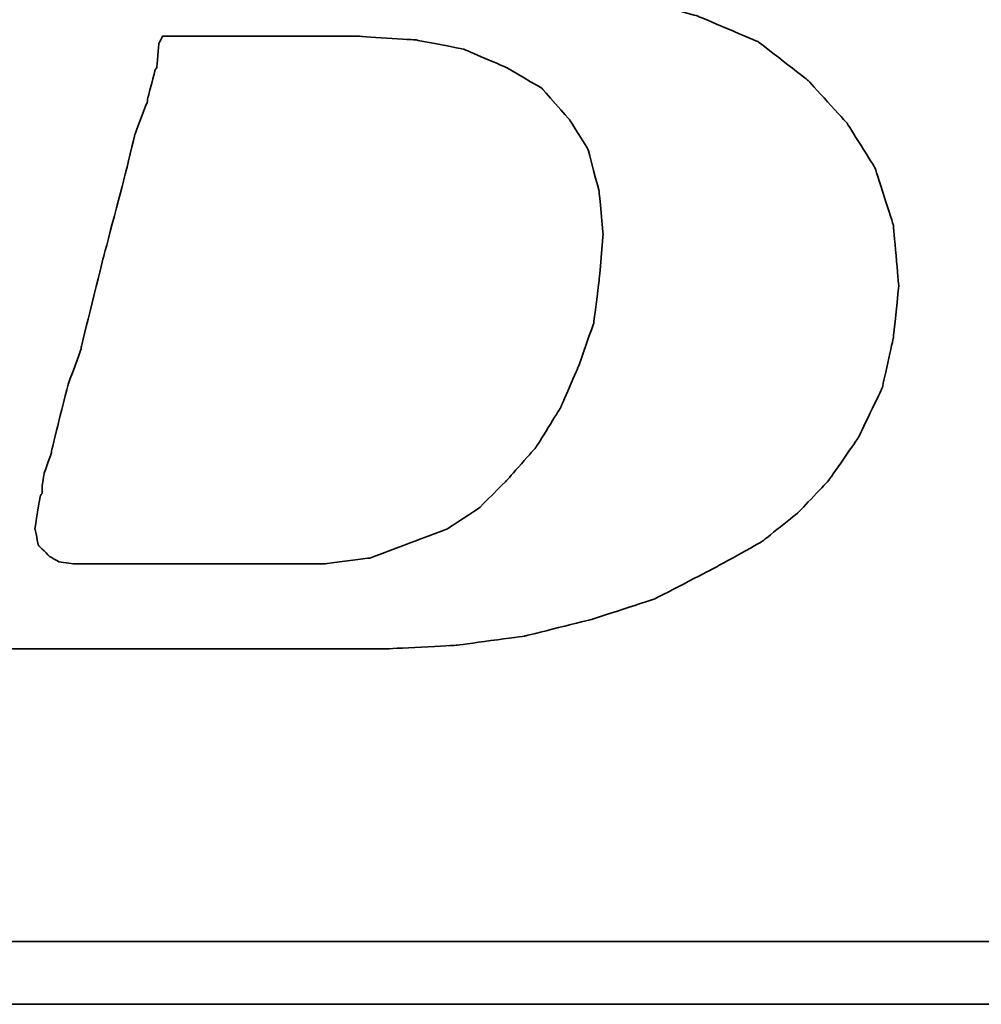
# Model space of a CAD drawing. Header units: millimetres. Extents: x 212 to 535, y -129 to -33.
# Tile 28 of 53: x 453.05 to 454.61, y -97.29 to -95.7. Entities that reach past the tile are written whole.
import ezdxf

# ---------------------------------------------------------------- set-up
doc = ezdxf.new("R2010")
doc.units = ezdxf.units.MM
doc.header["$LTSCALE"] = 0.1
doc.layers.add('DIM', color=4, linetype='CONTINUOUS')
doc.layers.add('layer 1', color=7, linetype='CONTINUOUS')

# ---------------------------------------------------------------- blocks, each defined once
blk = doc.blocks.new('TBI MOTION logo(完整正式版)')
at = {"layer": 'layer 1', "color": 22, "lineweight": 35}
for points, knots in [([(-64.65375, -6.86375), (-64.65375, -6.86375), (-64.84375, -7.29625), (-64.84375, -7.29625), (-64.84375, -7.29625), (-64.84375, -7.29625), (-64.86875, -7.34375), (-64.86875, -7.34375), (-64.86875, -7.34375), (-64.86875, -7.34375), (-64.86875, -7.36875), (-64.86875, -7.36875), (-64.86875, -7.36875), (-64.86875, -7.36875), (-65.15375, -7.65375), (-65.15375, -7.65375), (-65.15375, -7.65375), (-65.15375, -7.65375), (-65.17875, -7.65375), (-65.17875, -7.65375), (-65.17875, -7.65375), (-65.17875, -7.65375), (-65.20375, -7.67875), (-65.20375, -7.67875), (-65.20375, -7.67875), (-65.20375, -7.67875), (-65.58875, -7.87125), (-65.58875, -7.87125), (-65.58875, -7.87125), (-65.58875, -7.87125), (-65.63375, -7.87125), (-65.63375, -7.87125), (-65.63375, -7.87125), (-65.63375, -7.87125), (-65.65875, -7.89375), (-65.65875, -7.89375), (-65.65875, -7.89375), (-65.65875, -7.89375), (-66.09375, -7.94375), (-66.09375, -7.94375), (-66.09375, -7.94375), (-66.09375, -7.94375), (-66.11375, -7.94375), (-66.11375, -7.94375), (-66.11375, -7.94375), (-66.11375, -7.94375), (-66.16375, -7.94375), (-66.16375, -7.94375), (-66.16375, -7.94375), (-66.16375, -7.94375), (-66.30875, -7.94375), (-66.30875, -7.94375), (-66.30875, -7.94375), (-66.30875, -7.94375), (-66.69375, -7.94375), (-66.69375, -7.94375), (-66.69375, -7.94375), (-66.69375, -7.94375), (-67.07375, -7.94375), (-67.07375, -7.94375), (-67.07375, -7.94375), (-67.07375, -7.94375), (-67.12375, -7.94375), (-67.12375, -7.94375), (-67.12375, -7.94375), (-67.12375, -7.94375), (-67.12375, -7.96625), (-67.12375, -7.96625), (-67.12375, -7.96625), (-67.12375, -7.96625), (-67.14875, -7.99125), (-67.14875, -7.99125), (-67.14875, -7.99125), (-67.14875, -7.99125), (-67.24375, -8.34875), (-67.24375, -8.34875), (-67.24375, -8.34875), (-67.24375, -8.34875), (-67.31375, -8.68625), (-67.31375, -8.68625), (-67.31375, -8.68625), (-67.31375, -8.68625), (-67.26875, -8.68625), (-67.26875, -8.68625), (-67.26875, -8.68625), (-67.26875, -8.68625), (-67.07375, -8.68625), (-67.07375, -8.68625), (-67.07375, -8.68625), (-67.07375, -8.68625), (-66.54875, -8.68625), (-66.54875, -8.68625), (-66.54875, -8.68625), (-66.54875, -8.68625), (-65.82625, -8.68625), (-65.82625, -8.68625), (-65.82625, -8.68625), (-65.82625, -8.68625), (-65.01375, -8.68625), (-65.01375, -8.68625), (-65.01375, -8.68625), (-65.01375, -8.68625), (-64.05375, -8.68625), (-64.05375, -8.68625), (-64.05375, -8.68625), (-64.05375, -8.68625), (-62.08375, -8.68625), (-62.08375, -8.68625), (-62.08375, -8.68625), (-62.08375, -8.68625), (-60.06875, -8.68625), (-60.06875, -8.68625), (-60.06875, -8.68625), (-60.06875, -8.68625), (-59.10875, -8.68625), (-59.10875, -8.68625), (-59.10875, -8.68625), (-59.10875, -8.68625), (-58.29375, -8.68625), (-58.29375, -8.68625), (-58.29375, -8.68625), (-58.29375, -8.68625), (-57.57375, -8.68625), (-57.57375, -8.68625), (-57.57375, -8.68625), (-57.57375, -8.68625), (-57.04875, -8.68625), (-57.04875, -8.68625), (-57.04875, -8.68625), (-57.04875, -8.68625), (-56.85375, -8.68625), (-56.85375, -8.68625), (-56.85375, -8.68625), (-56.85375, -8.68625), (-56.70875, -8.68625), (-56.70875, -8.68625), (-56.70875, -8.68625), (-56.70875, -8.68625), (-56.61375, -8.68625), (-56.61375, -8.68625), (-56.61375, -8.68625), (-56.61375, -8.68625), (-56.56875, -8.68625), (-56.56875, -8.68625), (-56.56875, -8.68625), (-56.56875, -8.68625), (-55.65375, -8.63875), (-55.65375, -8.63875), (-55.65375, -8.63875), (-55.65375, -8.63875), (-54.76875, -8.51875), (-54.76875, -8.51875), (-54.76875, -8.51875), (-54.76875, -8.51875), (-53.90375, -8.30375), (-53.90375, -8.30375), (-53.90375, -8.30375), (-53.90375, -8.30375), (-53.08875, -8.03875), (-53.08875, -8.03875), (-53.08875, -8.03875), (-53.08875, -8.03875), (-52.34375, -7.65375), (-52.34375, -7.65375), (-52.34375, -7.65375), (-52.34375, -7.65375), (-51.69875, -7.29625), (-51.69875, -7.29625), (-51.69875, -7.29625), (-51.69875, -7.29625), (-51.21875, -6.91125), (-51.21875, -6.91125), (-51.21875, -6.91125), (-51.21875, -6.91125), (-50.83375, -6.50375), (-50.83375, -6.50375), (-50.83375, -6.50375), (-50.83375, -6.50375), (-50.44875, -5.94875), (-50.44875, -5.94875), (-50.44875, -5.94875), (-50.44875, -5.94875), (-50.13875, -5.30375), (-50.13875, -5.30375), (-50.13875, -5.30375), (-50.13875, -5.30375), (-49.99375, -4.65375), (-49.99375, -4.65375), (-49.99375, -4.65375), (-49.99375, -4.65375), (-49.92375, -3.98375), (-49.92375, -3.98375), (-49.92375, -3.98375), (-49.92375, -3.98375), (-49.99375, -3.19374), (-49.99375, -3.19374), (-49.99375, -3.19374), (-49.99375, -3.19374), (-50.23374, -2.44874), (-50.23374, -2.44874), (-50.23374, -2.44874), (-50.23374, -2.44874), (-50.59375, -1.87374), (-50.59375, -1.87374), (-50.59375, -1.87374), (-50.59375, -1.87374), (-51.09875, -1.31874), (-51.09875, -1.31874), (-51.09875, -1.31874), (-51.09875, -1.31874), (-51.74375, -0.81875), (-51.74375, -0.81875), (-51.74375, -0.81875), (-51.74375, -0.81875), (-52.53875, -0.48125), (-52.53875, -0.48125), (-52.53875, -0.48125), (-52.53875, -0.48125), (-53.47375, -0.21875), (-53.47375, -0.21875), (-53.47375, -0.21875), (-53.47375, -0.21875), (-54.52875, -0.04874), (-54.52875, -0.04874), (-54.52875, -0.04874), (-54.52875, -0.04874), (-55.65375, 0.12125), (-55.65375, 0.12125), (-55.65375, 0.12125), (-55.65375, 0.12125), (-54.50375, 0.28624), (-54.50375, 0.28624), (-54.50375, 0.28624), (-54.50375, 0.28624), (-53.83375, 0.38124), (-53.83375, 0.38124), (-53.83375, 0.38124), (-53.83375, 0.38124), (-53.18375, 0.50125), (-53.18375, 0.50125), (-53.18375, 0.50125), (-53.18375, 0.50125), (-52.55875, 0.66874), (-52.55875, 0.66874), (-52.55875, 0.66874), (-52.55875, 0.66874), (-52.03375, 0.86124), (-52.03375, 0.86124), (-52.03375, 0.86124), (-52.03375, 0.86124), (-51.50374, 1.03124), (-51.50374, 1.03124), (-51.50374, 1.03124), (-51.50374, 1.03124), (-51.09875, 1.27125), (-51.09875, 1.27125), (-51.09875, 1.27125), (-51.09875, 1.27125), (-50.71375, 1.48624), (-50.71375, 1.48624), (-50.71375, 1.48624), (-50.71375, 1.48624), (-50.37625, 1.77625), (-50.37625, 1.77625), (-50.37625, 1.77625), (-50.37625, 1.77625), (-49.82375, 2.37625), (-49.82375, 2.37625), (-49.82375, 2.37625), (-49.82375, 2.37625), (-49.41875, 2.99625), (-49.41875, 2.99625), (-49.41875, 2.99625), (-49.41875, 2.99625), (-49.22375, 3.76625), (-49.22375, 3.76625), (-49.22375, 3.76625), (-49.22375, 3.76625), (-49.15375, 4.50874), (-49.15375, 4.50874), (-49.15375, 4.50874), (-49.15375, 4.50874), (-49.20375, 5.25125), (-49.20375, 5.25125), (-49.20375, 5.25125), (-49.20375, 5.25125), (-49.41875, 5.92625), (-49.41875, 5.92625), (-49.41875, 5.92625), (-49.41875, 5.92625), (-49.77875, 6.47625), (-49.77875, 6.47625), (-49.77875, 6.47625), (-49.77875, 6.47625), (-50.33125, 7.02624), (-50.33125, 7.02624), (-50.33125, 7.02624), (-50.33125, 7.02624), (-51.00125, 7.43625), (-51.00125, 7.43625), (-51.00125, 7.43625), (-51.00125, 7.43625), (-51.79375, 7.72625), (-51.79375, 7.72625), (-51.79375, 7.72625), (-51.79375, 7.72625), (-52.72875, 7.89124), (-52.72875, 7.89124), (-52.72875, 7.89124), (-52.72875, 7.89124), (-53.83375, 7.98625), (-53.83375, 7.98625), (-53.83375, 7.98625), (-53.83375, 7.98625), (-53.92875, 7.98625), (-53.92875, 7.98625), (-53.92875, 7.98625), (-53.92875, 7.98625), (-54.26375, 7.98625), (-54.26375, 7.98625), (-54.26375, 7.98625), (-54.26375, 7.98625), (-54.74375, 7.98625), (-54.74375, 7.98625), (-54.74375, 7.98625), (-54.74375, 7.98625), (-55.36875, 7.98625), (-55.36875, 7.98625), (-55.36875, 7.98625), (-55.36875, 7.98625), (-56.13375, 7.98625), (-56.13375, 7.98625), (-56.13375, 7.98625), (-56.13375, 7.98625), (-56.94875, 7.98625), (-56.94875, 7.98625), (-56.94875, 7.98625), (-56.94875, 7.98625), (-58.77625, 7.98625), (-58.77625, 7.98625), (-58.77625, 7.98625), (-58.77625, 7.98625), (-60.59875, 7.98625), (-60.59875, 7.98625), (-60.59875, 7.98625), (-60.59875, 7.98625), (-61.41375, 7.98625), (-61.41375, 7.98625), (-61.41375, 7.98625), (-61.41375, 7.98625), (-62.17875, 7.98625), (-62.17875, 7.98625), (-62.17875, 7.98625), (-62.17875, 7.98625), (-62.80375, 7.98625), (-62.80375, 7.98625), (-62.80375, 7.98625), (-62.80375, 7.98625), (-63.30625, 7.98625), (-63.30625, 7.98625), (-63.30625, 7.98625), (-63.30625, 7.98625), (-63.57375, 7.98625), (-63.57375, 7.98625), (-63.57375, 7.98625), (-63.57375, 7.98625), (-63.57375, 7.96375), (-63.57375, 7.96375), (-63.57375, 7.96375), (-63.57375, 7.96375), (-63.59875, 7.94125), (-63.59875, 7.94125), (-63.59875, 7.94125), (-63.59875, 7.94125), (-63.69375, 7.55625), (-63.69375, 7.55625), (-63.69375, 7.55625), (-63.69375, 7.55625), (-63.76375, 7.24624), (-63.76375, 7.24624), (-63.76375, 7.24624), (-63.76375, 7.24624), (-63.23875, 7.24624), (-63.23875, 7.24624), (-63.23875, 7.24624), (-63.23875, 7.24624), (-62.75875, 7.24624), (-62.75875, 7.24624), (-62.75875, 7.24624), (-62.75875, 7.24624), (-62.61125, 7.24624), (-62.61125, 7.24624), (-62.61125, 7.24624), (-62.61125, 7.24624), (-62.56625, 7.24624), (-62.56625, 7.24624), (-62.56625, 7.24624), (-62.56625, 7.24624), (-62.22875, 7.24624), (-62.22875, 7.24624), (-62.22875, 7.24624), (-62.22875, 7.24624), (-62.20375, 7.24624), (-62.20375, 7.24624), (-62.20375, 7.24624), (-62.20375, 7.24624), (-62.17875, 7.21875), (-62.17875, 7.21875), (-62.17875, 7.21875), (-62.17875, 7.21875), (-61.96375, 7.17125), (-61.96375, 7.17125), (-61.96375, 7.17125), (-61.96375, 7.17125), (-61.72375, 7.12624), (-61.72375, 7.12624), (-61.72375, 7.12624), (-61.72375, 7.12624), (-61.70375, 7.12624), (-61.70375, 7.12624), (-61.70375, 7.12624), (-61.70375, 7.12624), (-61.55875, 7.07624), (-61.55875, 7.07624), (-61.55875, 7.07624), (-61.55875, 7.07624), (-61.50875, 7.07624), (-61.50875, 7.07624), (-61.50875, 7.07624), (-61.50875, 7.07624), (-61.48375, 7.02624), (-61.48375, 7.02624), (-61.48375, 7.02624), (-61.48375, 7.02624), (-61.31875, 6.83375), (-61.31875, 6.83375), (-61.31875, 6.83375), (-61.31875, 6.83375), (-61.29375, 6.81125), (-61.29375, 6.81125), (-61.29375, 6.81125), (-61.29375, 6.81125), (-61.29375, 6.78625), (-61.29375, 6.78625), (-61.29375, 6.78625), (-61.29375, 6.78625), (-61.19875, 6.50124), (-61.19875, 6.50124), (-61.19875, 6.50124), (-61.19875, 6.50124), (-61.17375, 6.45124), (-61.17375, 6.45124), (-61.17375, 6.45124), (-61.17375, 6.45124), (-61.19875, 6.40625), (-61.19875, 6.40625), (-61.19875, 6.40625), (-61.19875, 6.40625), (-61.26875, 5.99624), (-61.26875, 5.99624), (-61.26875, 5.99624), (-61.26875, 5.99624), (-61.26875, 5.85125), (-61.26875, 5.85125), (-61.26875, 5.85125), (-61.26875, 5.85125), (-61.26875, 5.82625), (-61.26875, 5.82625), (-61.26875, 5.82625), (-61.26875, 5.82625), (-61.29375, 5.80625), (-61.29375, 5.80625), (-61.29375, 5.80625), (-61.29375, 5.80625), (-61.34125, 5.66125), (-61.34125, 5.66125), (-61.34125, 5.66125), (-61.34125, 5.66125), (-61.41375, 5.44625), (-61.41375, 5.44625), (-61.41375, 5.44625), (-61.41375, 5.44625), (-61.48375, 5.15625), (-61.48375, 5.15625), (-61.48375, 5.15625), (-61.48375, 5.15625), (-61.58375, 4.82124), (-61.58375, 4.82124), (-61.58375, 4.82124), (-61.58375, 4.82124), (-61.79875, 4.00375), (-61.79875, 4.00375), (-61.79875, 4.00375), (-61.79875, 4.00375), (-62.05875, 2.99625), (-62.05875, 2.99625), (-62.05875, 2.99625), (-62.05875, 2.99625), (-62.34875, 1.91625), (-62.34875, 1.91625), (-62.34875, 1.91625), (-62.34875, 1.91625), (-62.97375, -0.41124), (-62.97375, -0.41124), (-62.97375, -0.41124), (-62.97375, -0.41124), (-63.59875, -2.75875), (-63.59875, -2.75875), (-63.59875, -2.75875), (-63.59875, -2.75875), (-63.88375, -3.86374), (-63.88375, -3.86374), (-63.88375, -3.86374), (-63.88375, -3.86374), (-64.14875, -4.82374), (-64.14875, -4.82374), (-64.14875, -4.82374), (-64.14875, -4.82374), (-64.36375, -5.64125), (-64.36375, -5.64125), (-64.36375, -5.64125), (-64.36375, -5.64125), (-64.43625, -5.97625), (-64.43625, -5.97625), (-64.43625, -5.97625), (-64.43625, -5.97625), (-64.50875, -6.28625), (-64.50875, -6.28625), (-64.50875, -6.28625), (-64.50875, -6.28625), (-64.50875, -6.30875), (-64.50875, -6.30875), (-64.50875, -6.30875), (-64.50875, -6.30875), (-64.57875, -6.50375), (-64.57875, -6.50375), (-64.57875, -6.50375), (-64.57875, -6.50375), (-64.62875, -6.69625), (-64.62875, -6.69625), (-64.62875, -6.69625), (-64.62875, -6.69625), (-64.62875, -6.76875), (-64.62875, -6.76875), (-64.62875, -6.76875), (-64.62875, -6.76875), (-64.62875, -6.81375), (-64.62875, -6.81375), (-64.62875, -6.81375), (-64.62875, -6.81375), (-64.62875, -6.83875), (-64.62875, -6.83875), (-64.62875, -6.83875), (-64.62875, -6.83875), (-64.65375, -6.86375), (-64.65375, -6.86375)], [0, 0, 0, 0, 0.00719424, 0.00719424, 0.00719424, 0.00719425, 0.01438849, 0.01438849, 0.01438849, 0.0143885, 0.02158273, 0.02158273, 0.02158273, 0.02158274, 0.02877698, 0.02877698, 0.02877698, 0.02877699, 0.03597122, 0.03597122, 0.03597122, 0.03597123, 0.04316547, 0.04316547, 0.04316547, 0.04316548, 0.05035971, 0.05035971, 0.05035971, 0.05035972, 0.05755396, 0.05755396, 0.05755396, 0.05755397, 0.0647482, 0.0647482, 0.0647482, 0.06474821, 0.07194245, 0.07194245, 0.07194245, 0.07194246, 0.07913669, 0.07913669, 0.07913669, 0.0791367, 0.08633094, 0.08633094, 0.08633094, 0.08633095, 0.09352518, 0.09352518, 0.09352518, 0.09352519, 0.10071942, 0.10071942, 0.10071942, 0.10071943, 0.10791367, 0.10791367, 0.10791367, 0.10791368, 0.11510791, 0.11510791, 0.11510791, 0.11510792, 0.12230216, 0.12230216, 0.12230216, 0.12230217, 0.1294964, 0.1294964, 0.1294964, 0.12949641, 0.13669065, 0.13669065, 0.13669065, 0.13669066, 0.14388489, 0.14388489, 0.14388489, 0.1438849, 0.15107914, 0.15107914, 0.15107914, 0.15107915, 0.15827338, 0.15827338, 0.15827338, 0.15827339, 0.16546763, 0.16546763, 0.16546763, 0.16546764, 0.17266187, 0.17266187, 0.17266187, 0.17266188, 0.17985612, 0.17985612, 0.17985612, 0.17985613, 0.18705036, 0.18705036, 0.18705036, 0.18705037, 0.1942446, 0.1942446, 0.1942446, 0.19424461, 0.20143885, 0.20143885, 0.20143885, 0.20143886, 0.20863309, 0.20863309, 0.20863309, 0.2086331, 0.21582734, 0.21582734, 0.21582734, 0.21582735, 0.22302158, 0.22302158, 0.22302158, 0.22302159, 0.23021583, 0.23021583, 0.23021583, 0.23021584, 0.23741007, 0.23741007, 0.23741007, 0.23741008, 0.24460432, 0.24460432, 0.24460432, 0.24460433, 0.25179856, 0.25179856, 0.25179856, 0.25179857, 0.25899281, 0.25899281, 0.25899281, 0.25899282, 0.26618705, 0.26618705, 0.26618705, 0.26618706, 0.27338129, 0.27338129, 0.27338129, 0.2733813, 0.28057554, 0.28057554, 0.28057554, 0.28057555, 0.28776978, 0.28776978, 0.28776978, 0.28776979, 0.29496403, 0.29496403, 0.29496403, 0.29496404, 0.30215827, 0.30215827, 0.30215827, 0.30215828, 0.30935252, 0.30935252, 0.30935252, 0.30935253, 0.31654676, 0.31654676, 0.31654676, 0.31654677, 0.32374101, 0.32374101, 0.32374101, 0.32374102, 0.33093525, 0.33093525, 0.33093525, 0.33093526, 0.3381295, 0.3381295, 0.3381295, 0.33812951, 0.34532374, 0.34532374, 0.34532374, 0.34532375, 0.35251799, 0.35251799, 0.35251799, 0.352518, 0.35971223, 0.35971223, 0.35971223, 0.35971224, 0.36690647, 0.36690647, 0.36690647, 0.36690648, 0.37410072, 0.37410072, 0.37410072, 0.37410073, 0.38129496, 0.38129496, 0.38129496, 0.38129497, 0.38848921, 0.38848921, 0.38848921, 0.38848922, 0.39568345, 0.39568345, 0.39568345, 0.39568346, 0.4028777, 0.4028777, 0.4028777, 0.40287771, 0.41007194, 0.41007194, 0.41007194, 0.41007195, 0.41726619, 0.41726619, 0.41726619, 0.4172662, 0.42446043, 0.42446043, 0.42446043, 0.42446044, 0.43165468, 0.43165468, 0.43165468, 0.43165469, 0.43884892, 0.43884892, 0.43884892, 0.43884893, 0.44604317, 0.44604317, 0.44604317, 0.44604318, 0.45323741, 0.45323741, 0.45323741, 0.45323742, 0.46043165, 0.46043165, 0.46043165, 0.46043166, 0.4676259, 0.4676259, 0.4676259, 0.46762591, 0.47482014, 0.47482014, 0.47482014, 0.47482015, 0.48201439, 0.48201439, 0.48201439, 0.4820144, 0.48920863, 0.48920863, 0.48920863, 0.48920864, 0.49640288, 0.49640288, 0.49640288, 0.49640289, 0.50359712, 0.50359712, 0.50359712, 0.50359713, 0.51079137, 0.51079137, 0.51079137, 0.51079138, 0.51798561, 0.51798561, 0.51798561, 0.51798562, 0.52517986, 0.52517986, 0.52517986, 0.52517987, 0.5323741, 0.5323741, 0.5323741, 0.53237411, 0.53956835, 0.53956835, 0.53956835, 0.53956836, 0.54676259, 0.54676259, 0.54676259, 0.5467626, 0.55395683, 0.55395683, 0.55395683, 0.55395684, 0.56115108, 0.56115108, 0.56115108, 0.56115109, 0.56834532, 0.56834532, 0.56834532, 0.56834533, 0.57553957, 0.57553957, 0.57553957, 0.57553958, 0.58273381, 0.58273381, 0.58273381, 0.58273382, 0.58992806, 0.58992806, 0.58992806, 0.58992807, 0.5971223, 0.5971223, 0.5971223, 0.59712231, 0.60431655, 0.60431655, 0.60431655, 0.60431656, 0.61151079, 0.61151079, 0.61151079, 0.6115108, 0.61870504, 0.61870504, 0.61870504, 0.61870505, 0.62589928, 0.62589928, 0.62589928, 0.62589929, 0.63309353, 0.63309353, 0.63309353, 0.63309354, 0.64028777, 0.64028777, 0.64028777, 0.64028778, 0.64748201, 0.64748201, 0.64748201, 0.64748202, 0.65467626, 0.65467626, 0.65467626, 0.65467627, 0.6618705, 0.6618705, 0.6618705, 0.66187051, 0.66906475, 0.66906475, 0.66906475, 0.66906476, 0.67625899, 0.67625899, 0.67625899, 0.676259, 0.68345324, 0.68345324, 0.68345324, 0.68345325, 0.69064748, 0.69064748, 0.69064748, 0.69064749, 0.69784173, 0.69784173, 0.69784173, 0.69784174, 0.70503597, 0.70503597, 0.70503597, 0.70503598, 0.71223022, 0.71223022, 0.71223022, 0.71223023, 0.71942446, 0.71942446, 0.71942446, 0.71942447, 0.72661871, 0.72661871, 0.72661871, 0.72661872, 0.73381295, 0.73381295, 0.73381295, 0.73381296, 0.74100719, 0.74100719, 0.74100719, 0.7410072, 0.74820144, 0.74820144, 0.74820144, 0.74820145, 0.75539568, 0.75539568, 0.75539568, 0.75539569, 0.76258993, 0.76258993, 0.76258993, 0.76258994, 0.76978417, 0.76978417, 0.76978417, 0.76978418, 0.77697842, 0.77697842, 0.77697842, 0.77697843, 0.78417266, 0.78417266, 0.78417266, 0.78417267, 0.79136691, 0.79136691, 0.79136691, 0.79136692, 0.79856115, 0.79856115, 0.79856115, 0.79856116, 0.8057554, 0.8057554, 0.8057554, 0.80575541, 0.81294964, 0.81294964, 0.81294964, 0.81294965, 0.82014388, 0.82014388, 0.82014388, 0.82014389, 0.82733813, 0.82733813, 0.82733813, 0.82733814, 0.83453237, 0.83453237, 0.83453237, 0.83453238, 0.84172662, 0.84172662, 0.84172662, 0.84172663, 0.84892086, 0.84892086, 0.84892086, 0.84892087, 0.85611511, 0.85611511, 0.85611511, 0.85611512, 0.86330935, 0.86330935, 0.86330935, 0.86330936, 0.8705036, 0.8705036, 0.8705036, 0.87050361, 0.87769784, 0.87769784, 0.87769784, 0.87769785, 0.88489209, 0.88489209, 0.88489209, 0.8848921, 0.89208633, 0.89208633, 0.89208633, 0.89208634, 0.89928058, 0.89928058, 0.89928058, 0.89928059, 0.90647482, 0.90647482, 0.90647482, 0.90647483, 0.91366906, 0.91366906, 0.91366906, 0.91366907, 0.92086331, 0.92086331, 0.92086331, 0.92086332, 0.92805755, 0.92805755, 0.92805755, 0.92805756, 0.9352518, 0.9352518, 0.9352518, 0.93525181, 0.94244604, 0.94244604, 0.94244604, 0.94244605, 0.94964029, 0.94964029, 0.94964029, 0.9496403, 0.95683453, 0.95683453, 0.95683453, 0.95683454, 0.96402878, 0.96402878, 0.96402878, 0.96402879, 0.97122302, 0.97122302, 0.97122302, 0.97122303, 0.97841727, 0.97841727, 0.97841727, 0.97841728, 0.98561151, 0.98561151, 0.98561151, 0.98561152, 0.99280576, 0.99280576, 0.99280576, 0.99280577, 1, 1, 1, 1]), ([(-61.03125, -6.57375), (-61.03125, -6.57375), (-61.03125, -6.67125), (-61.03125, -6.67125), (-61.03125, -6.67125), (-61.03125, -6.67125), (-61.05375, -6.69625), (-61.05375, -6.69625), (-61.05375, -6.69625), (-61.05375, -6.69625), (-61.12375, -7.12875), (-61.12375, -7.12875), (-61.12375, -7.12875), (-61.12375, -7.12875), (-61.07875, -7.34375), (-61.07875, -7.34375), (-61.07875, -7.34375), (-61.07875, -7.34375), (-60.93375, -7.48875), (-60.93375, -7.48875), (-60.93375, -7.48875), (-60.93375, -7.48875), (-60.81375, -7.55625), (-60.81375, -7.55625), (-60.81375, -7.55625), (-60.81375, -7.55625), (-60.62375, -7.58375), (-60.62375, -7.58375), (-60.62375, -7.58375), (-60.62375, -7.58375), (-60.30875, -7.58375), (-60.30875, -7.58375), (-60.30875, -7.58375), (-60.30875, -7.58375), (-59.97375, -7.58375), (-59.97375, -7.58375), (-59.97375, -7.58375), (-59.97375, -7.58375), (-59.87875, -7.58375), (-59.87875, -7.58375), (-59.87875, -7.58375), (-59.87875, -7.58375), (-59.63625, -7.58375), (-59.63625, -7.58375), (-59.63625, -7.58375), (-59.63625, -7.58375), (-58.96875, -7.58375), (-58.96875, -7.58375), (-58.96875, -7.58375), (-58.96875, -7.58375), (-58.29375, -7.58375), (-58.29375, -7.58375), (-58.29375, -7.58375), (-58.29375, -7.58375), (-58.05375, -7.58375), (-58.05375, -7.58375), (-58.05375, -7.58375), (-58.05375, -7.58375), (-57.98375, -7.58375), (-57.98375, -7.58375), (-57.98375, -7.58375), (-57.98375, -7.58375), (-57.35875, -7.58375), (-57.35875, -7.58375), (-57.35875, -7.58375), (-57.35875, -7.58375), (-56.78375, -7.50875), (-56.78375, -7.50875), (-56.78375, -7.50875), (-56.78375, -7.50875), (-56.27875, -7.31875), (-56.27875, -7.31875), (-56.27875, -7.31875), (-56.27875, -7.31875), (-55.77375, -7.12875), (-55.77375, -7.12875), (-55.77375, -7.12875), (-55.77375, -7.12875), (-55.36875, -6.86375), (-55.36875, -6.86375), (-55.36875, -6.86375), (-55.36875, -6.86375), (-55.00875, -6.50375), (-55.00875, -6.50375), (-55.00875, -6.50375), (-55.00875, -6.50375), (-54.62375, -6.06875), (-54.62375, -6.06875), (-54.62375, -6.06875), (-54.62375, -6.06875), (-54.31375, -5.56875), (-54.31375, -5.56875), (-54.31375, -5.56875), (-54.31375, -5.56875), (-54.07375, -5.01625), (-54.07375, -5.01625), (-54.07375, -5.01625), (-54.07375, -5.01625), (-53.87875, -4.46374), (-53.87875, -4.46374), (-53.87875, -4.46374), (-53.87875, -4.46374), (-53.80875, -3.91375), (-53.80875, -3.91375), (-53.80875, -3.91375), (-53.80875, -3.91375), (-53.75875, -3.31375), (-53.75875, -3.31375), (-53.75875, -3.31375), (-53.75875, -3.31375), (-53.80875, -2.75875), (-53.80875, -2.75875), (-53.80875, -2.75875), (-53.80875, -2.75875), (-53.95375, -2.20875), (-53.95375, -2.20875), (-53.95375, -2.20875), (-53.95375, -2.20875), (-54.19375, -1.82625), (-54.19375, -1.82625), (-54.19375, -1.82625), (-54.19375, -1.82625), (-54.55375, -1.41875), (-54.55375, -1.41875), (-54.55375, -1.41875), (-54.55375, -1.41875), (-55.00875, -1.15125), (-55.00875, -1.15125), (-55.00875, -1.15125), (-55.00875, -1.15125), (-55.56125, -0.91375), (-55.56125, -0.91375), (-55.56125, -0.91375), (-55.56125, -0.91375), (-56.18125, -0.79375), (-56.18125, -0.79375), (-56.18125, -0.79375), (-56.18125, -0.79375), (-56.94875, -0.74374), (-56.94875, -0.74374), (-56.94875, -0.74374), (-56.94875, -0.74374), (-56.99875, -0.74374), (-56.99875, -0.74374), (-56.99875, -0.74374), (-56.99875, -0.74374), (-57.09375, -0.74374), (-57.09375, -0.74374), (-57.09375, -0.74374), (-57.09375, -0.74374), (-57.38375, -0.74374), (-57.38375, -0.74374), (-57.38375, -0.74374), (-57.38375, -0.74374), (-57.76875, -0.74374), (-57.76875, -0.74374), (-57.76875, -0.74374), (-57.76875, -0.74374), (-58.24625, -0.74374), (-58.24625, -0.74374), (-58.24625, -0.74374), (-58.24625, -0.74374), (-58.72875, -0.74374), (-58.72875, -0.74374), (-58.72875, -0.74374), (-58.72875, -0.74374), (-59.20875, -0.74374), (-59.20875, -0.74374), (-59.20875, -0.74374), (-59.20875, -0.74374), (-59.46875, -0.74374), (-59.46875, -0.74374), (-59.46875, -0.74374), (-59.46875, -0.74374), (-59.51625, -0.83875), (-59.51625, -0.83875), (-59.51625, -0.83875), (-59.51625, -0.83875), (-59.54375, -1.15125), (-59.54375, -1.15125), (-59.54375, -1.15125), (-59.54375, -1.15125), (-59.56375, -1.17874), (-59.56375, -1.17874), (-59.56375, -1.17874), (-59.56375, -1.17874), (-59.66375, -1.55875), (-59.66375, -1.55875), (-59.66375, -1.55875), (-59.66375, -1.55875), (-59.66375, -1.58375), (-59.66375, -1.58375), (-59.66375, -1.58375), (-59.66375, -1.58375), (-59.82875, -2.01874), (-59.82875, -2.01874), (-59.82875, -2.01874), (-59.82875, -2.01874), (-59.94875, -2.52125), (-59.94875, -2.52125), (-59.94875, -2.52125), (-59.94875, -2.52125), (-60.23875, -3.62375), (-60.23875, -3.62375), (-60.23875, -3.62375), (-60.23875, -3.62375), (-60.52375, -4.77624), (-60.52375, -4.77624), (-60.52375, -4.77624), (-60.52375, -4.77624), (-60.52375, -4.79874), (-60.52375, -4.79874), (-60.52375, -4.79874), (-60.52375, -4.79874), (-60.69125, -5.25375), (-60.69125, -5.25375), (-60.69125, -5.25375), (-60.69125, -5.25375), (-60.81375, -5.73625), (-60.81375, -5.73625), (-60.81375, -5.73625), (-60.81375, -5.73625), (-60.90875, -6.11875), (-60.90875, -6.11875), (-60.90875, -6.11875), (-60.90875, -6.11875), (-60.90875, -6.14375), (-60.90875, -6.14375), (-60.90875, -6.14375), (-60.90875, -6.14375), (-61.00375, -6.40875), (-61.00375, -6.40875), (-61.00375, -6.40875), (-61.00375, -6.40875), (-61.03125, -6.57375), (-61.03125, -6.57375)], [0, 0, 0, 0, 0.01694915, 0.01694915, 0.01694915, 0.01694916, 0.03389831, 0.03389831, 0.03389831, 0.03389832, 0.05084746, 0.05084746, 0.05084746, 0.05084747, 0.06779661, 0.06779661, 0.06779661, 0.06779662, 0.08474576, 0.08474576, 0.08474576, 0.08474577, 0.10169492, 0.10169492, 0.10169492, 0.10169493, 0.11864407, 0.11864407, 0.11864407, 0.11864408, 0.13559322, 0.13559322, 0.13559322, 0.13559323, 0.15254237, 0.15254237, 0.15254237, 0.15254238, 0.16949153, 0.16949153, 0.16949153, 0.16949154, 0.18644068, 0.18644068, 0.18644068, 0.18644069, 0.20338983, 0.20338983, 0.20338983, 0.20338984, 0.22033898, 0.22033898, 0.22033898, 0.22033899, 0.23728814, 0.23728814, 0.23728814, 0.23728815, 0.25423729, 0.25423729, 0.25423729, 0.2542373, 0.27118644, 0.27118644, 0.27118644, 0.27118645, 0.28813559, 0.28813559, 0.28813559, 0.2881356, 0.30508475, 0.30508475, 0.30508475, 0.30508476, 0.3220339, 0.3220339, 0.3220339, 0.32203391, 0.33898305, 0.33898305, 0.33898305, 0.33898306, 0.3559322, 0.3559322, 0.3559322, 0.35593221, 0.37288136, 0.37288136, 0.37288136, 0.37288137, 0.38983051, 0.38983051, 0.38983051, 0.38983052, 0.40677966, 0.40677966, 0.40677966, 0.40677967, 0.42372881, 0.42372881, 0.42372881, 0.42372882, 0.44067797, 0.44067797, 0.44067797, 0.44067798, 0.45762712, 0.45762712, 0.45762712, 0.45762713, 0.47457627, 0.47457627, 0.47457627, 0.47457628, 0.49152542, 0.49152542, 0.49152542, 0.49152543, 0.50847458, 0.50847458, 0.50847458, 0.50847459, 0.52542373, 0.52542373, 0.52542373, 0.52542374, 0.54237288, 0.54237288, 0.54237288, 0.54237289, 0.55932203, 0.55932203, 0.55932203, 0.55932204, 0.57627119, 0.57627119, 0.57627119, 0.5762712, 0.59322034, 0.59322034, 0.59322034, 0.59322035, 0.61016949, 0.61016949, 0.61016949, 0.6101695, 0.62711864, 0.62711864, 0.62711864, 0.62711865, 0.6440678, 0.6440678, 0.6440678, 0.64406781, 0.66101695, 0.66101695, 0.66101695, 0.66101696, 0.6779661, 0.6779661, 0.6779661, 0.67796611, 0.69491525, 0.69491525, 0.69491525, 0.69491526, 0.71186441, 0.71186441, 0.71186441, 0.71186442, 0.72881356, 0.72881356, 0.72881356, 0.72881357, 0.74576271, 0.74576271, 0.74576271, 0.74576272, 0.76271186, 0.76271186, 0.76271186, 0.76271187, 0.77966102, 0.77966102, 0.77966102, 0.77966103, 0.79661017, 0.79661017, 0.79661017, 0.79661018, 0.81355932, 0.81355932, 0.81355932, 0.81355933, 0.83050847, 0.83050847, 0.83050847, 0.83050848, 0.84745763, 0.84745763, 0.84745763, 0.84745764, 0.86440678, 0.86440678, 0.86440678, 0.86440679, 0.88135593, 0.88135593, 0.88135593, 0.88135594, 0.89830508, 0.89830508, 0.89830508, 0.89830509, 0.91525424, 0.91525424, 0.91525424, 0.91525425, 0.93220339, 0.93220339, 0.93220339, 0.9322034, 0.94915254, 0.94915254, 0.94915254, 0.94915255, 0.96610169, 0.96610169, 0.96610169, 0.9661017, 0.98305085, 0.98305085, 0.98305085, 0.98305086, 1, 1, 1, 1]), ([(75.90875, -9.47875), (75.90875, -9.47875), (75.90875, -12.28625), (75.90875, -12.28625), (75.90875, -12.28625), (75.90875, -12.28625), (75.90875, -12.47875), (75.90875, -12.47875), (75.90875, -12.47875), (75.90875, -12.47875), (75.71625, -12.47875), (75.71625, -12.47875), (75.71625, -12.47875), (75.71625, -12.47875), (-88.32875, -12.47875), (-88.32875, -12.47875), (-88.32875, -12.47875), (-88.32875, -12.47875), (-88.32875, -13.29375), (-88.32875, -13.29375), (-88.32875, -13.29375), (-88.32875, -13.29375), (82.89125, -13.29375), (82.89125, -13.29375), (82.89125, -13.29375), (82.89125, -13.29375), (75.90875, -9.47875), (75.90875, -9.47875)], [0, 0, 0, 0, 0.14285714, 0.14285714, 0.14285714, 0.14285715, 0.28571429, 0.28571429, 0.28571429, 0.2857143, 0.42857143, 0.42857143, 0.42857143, 0.42857144, 0.57142857, 0.57142857, 0.57142857, 0.57142858, 0.71428571, 0.71428571, 0.71428571, 0.71428572, 0.85714286, 0.85714286, 0.85714286, 0.85714287, 1, 1, 1, 1])]:
    blk.add_open_spline(points, degree=3, knots=knots, dxfattribs=at)

msp = doc.modelspace()

# ---------------------------------------------------------------- block references
at = {"layer": 'DIM', "color": 7, "xscale": 0.1250977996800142, "yscale": 0.1250977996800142, "zscale": 0.1250977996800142}
msp.add_blockref('TBI MOTION logo(完整正式版)', (460.7189, -95.6304), dxfattribs=at)

doc.saveas('drawing.dxf')
